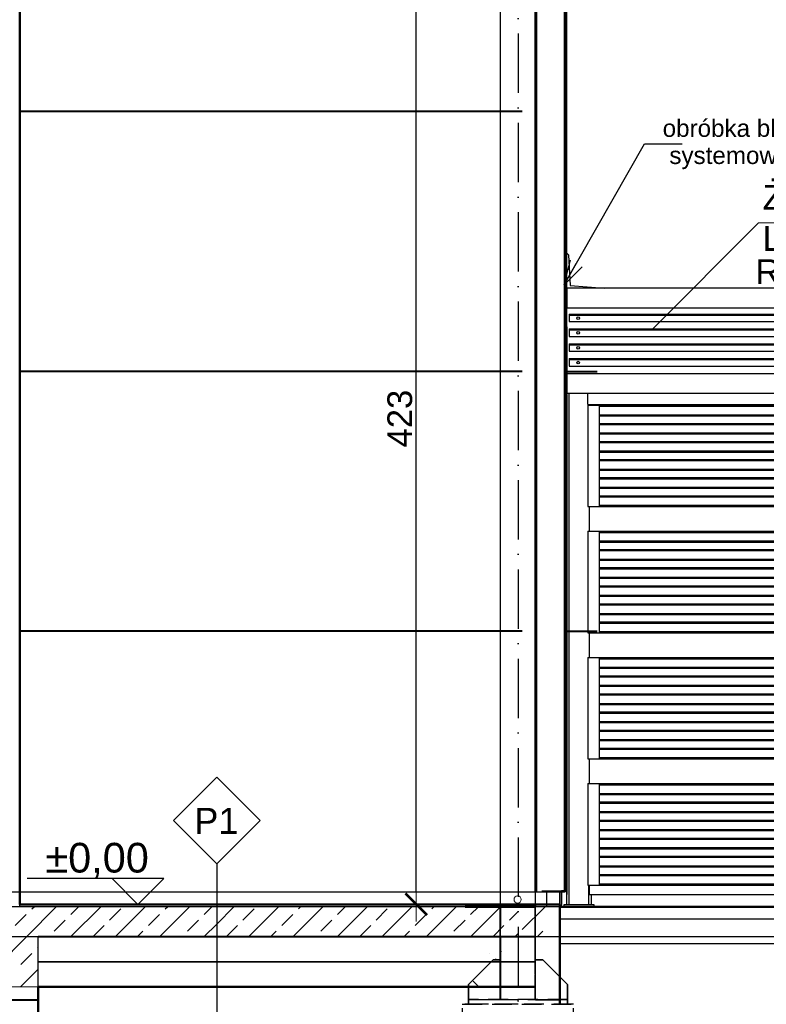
# Model space of a CAD drawing. Extents: x 5703 to 11842, y -4896 to -230.
# Tile 21 of 28: x 8954 to 9256, y -4646 to -4248. Entities that reach past the tile are written whole.
import ezdxf

# ---------------------------------------------------------------- set-up
doc = ezdxf.new("R2010")
doc.units = 0
doc.header["$LTSCALE"] = 2
for name, pattern in [('ACAD_ISO10W100', [18, 12, -3, 0, -3]), ('JIS_02_1.0', [2, 1, -1]), ('JIS_02_2.0', [3, 2, -1])]:
    doc.linetypes.add(name, pattern=pattern)
for name, color, linetype in [('2D- Siatka Modularna', 81, 'ACAD_ISO10W100'), ('_opis', 7, 'Continuous'), ('BA_SZR', 7, 'Continuous'), ('Budowlane - Chodnik', 7, 'Continuous'), ('Budowlane - Fundamenty - Izolacja Pionowa', 7, 'Continuous'), ('Budowlane - Fundamenty - Izolacja Pozioma', 7, 'Continuous'), ('Budowlane - Obrobki Blacharskie', 7, 'Continuous'), ('Budowlane - Opisy', 7, 'Continuous'), ('Budowlane - Posadzka', 7, 'Continuous'), ('Budowlane - Wylewka betonowa', 7, 'Continuous'), ('Instalacje - Wentylacja - Urzadzenia - Przypodlogowe', 7, 'Continuous'), ('Konstrukcja - Fasada', 7, 'Continuous'), ('Konstrukcja - Płyta - Zbrojenie Rozproszone', 7, 'Continuous'), ('struktura', 7, 'Continuous'), ('Wymiarowanie - Poziomy', 7, 'Continuous'), ('wypelnienia kryjace', 250, 'Continuous')]:
    doc.layers.add(name, color=color, linetype=linetype)
for name, color, linetype, lineweight in [('a___cienka___0.15', 7, 'Continuous', 15), ('a___opis_pomieszczeń', 7, 'Continuous', 18), ('a___przekrojowa___0.5', 7, 'Continuous', 50), ('a___widokowa_0.25', 7, 'Continuous', 25), ('a___widokowa_0.3', 7, 'Continuous', 30), ('a___wymiary', 7, 'Continuous', 18), ('Budowlane - Sciany Zew', 7, 'Continuous', 30), ('drzwi', 30, 'Continuous', 20)]:
    doc.layers.add(name, color=color, linetype=linetype, lineweight=lineweight)
doc.styles.add('ARIAL', font='ARIAL.TTF', dxfattribs={"height": 1.4})
doc.styles.add('GENERATED_STYLE_2', font='ARIAL.TTF')
doc.styles.get("Standard").update_dxf_attribs({"font": 'arial.ttf'})
doc.dimstyles.new('1_50', dxfattribs={"dimtxt": 10, "dimasz": 5, "dimexe": 1.25, "dimexo": 0.625, "dimgap": 1.5, "dimtad": 1, "dimdec": 3, "dimrnd": 0.5, "dimdsep": 46, "dimtxsty": 'Standard', "dimblk": 'znacznik', "dimcen": 1.5, "dimse1": 1, "dimse2": 1, "dimclrd": 256, "dimclrt": 256, "dimazin": 0, "dimtfac": 1, "dimtdec": 3, "dimtmove": 0, "dimatfit": 3, "dimldrblk": 'znacznik', "dimfxl": 1, "dimarcsym": 0})
doc.dimstyles.new('GENERATED_STYLE__61', dxfattribs={"dimtxt": 0.18, "dimasz": 4.56, "dimexe": 0.18, "dimexo": 0.0625, "dimgap": 0.09, "dimtad": 0, "dimtih": 1, "dimtoh": 1, "dimdec": 4, "dimzin": 0, "dimdsep": 46, "dimtxsty": 'Standard', "dimcen": 0.09, "dimadec": 0, "dimazin": 0, "dimtfac": 1, "dimtdec": 4, "dimtmove": 0, "dimatfit": 3, "dimldrblk": 'ARROWHEAD_3', "dimfxl": 1, "dimtolj": 1, "dimtzin": 0, "dimarcsym": 0})

# ---------------------------------------------------------------- blocks, each defined once
blk = doc.blocks.new('znacznik')
at = {"layer": 'a___wymiary'}
for p, q in [((0, 1.394), (0, -1.394)), ((1.394, 0), (-1.394, 0))]:
    blk.add_line(p, q, dxfattribs=at)
at = {"layer": 'a___wymiary', "const_width": 0.2}
blk.add_lwpolyline([(0.876, 0.876), (-0.876, -0.876)], dxfattribs=at)
blk = doc.blocks.new('*D5356')
at = {"layer": 'a___wymiary', "lineweight": -2}
blk.add_line((9114.37, -4600.6), (9114.37, -4187.58), dxfattribs=at)
at = {"layer": 'Defpoints', "color": 0}
for p in [(9055.58, -4182.58), (9114.37, -4182.58), (9091.32, -4605.6)]:
    blk.add_point(p, dxfattribs=at)
at = {"layer": 'a___wymiary', "lineweight": -2, "xscale": 5, "yscale": 5, "zscale": 5}
for p, rotation in [((9114.37, -4182.58), 90), ((9114.37, -4605.6), 270)]:
    blk.add_blockref('znacznik', p, dxfattribs=dict(at, rotation=rotation))
at = {"layer": 'a___wymiary', "insert": (9107.76, -4409.3), "char_height": 10, "attachment_point": 5, "rotation": 90}
blk.add_mtext('423', dxfattribs=at)
blk = doc.blocks.new('A$7E9617C10231C4')
at = {"layer": 'a___opis_pomieszczeń'}
for q in [(72.33, 233.12), (183.29, 276.49)]:
    blk.add_line((115.49, 276.44), q, dxfattribs=at)
blk.add_circle((18.12, 2.95), 1.45, dxfattribs=at)
at = {"layer": 'a___widokowa_0.3'}
for p, q in [((37.95, 6.5), (37.95, 428.8)), ((29.95, 0), (29.95, 6.5)), ((35.9, 0), (35.9, 6.5)), ((35.91, 6.5), (35.91, 1)), ((37.95, 6.5), (35.91, 6.5)), ((361.1, 0), (0, 0))]:
    blk.add_line(p, q, dxfattribs=at)
at = {"layer": 'BA_SZR'}
for p, q in [((229.85, 250), (37.95, 250)), ((37.95, 250), (37.95, 242)), ((37.95, 242), (229.85, 242)), ((37.95, 215.52), (37.95, 242)), ((38.95, 239.52), (38.95, 236.52)), ((38.95, 233.52), (38.95, 230.52)), ((38.95, 227.52), (38.95, 224.52)), ((38.95, 221.52), (38.95, 218.52)), ((37.95, 215.52), (229.85, 215.52)), ((37.95, 215.52), (37.95, 207.52)), ((37.95, 1), (37.95, 207.52)), ((37.95, 207.52), (229.85, 207.52)), ((37.95, 207), (37.95, 5)), ((38.95, 1), (38.95, 207.52)), ((46.55, 203.02), (46.55, 207.52)), ((46.55, 203.02), (220.25, 203.02)), ((46.55, 202.69), (46.55, 161.77)), ((46.55, 202.69), (215.75, 202.69)), ((51.05, 202.69), (51.05, 161.77)), ((51.05, 202.26), (215.75, 202.26)), ((46.55, 161.77), (220.25, 161.77)), ((47.05, 161.77), (47.05, 151.77)), ((51.05, 162.28), (215.75, 162.28)), ((46.55, 151.77), (220.25, 151.77)), ((46.55, 151.77), (46.55, 110.77)), ((51.05, 151.77), (51.05, 110.77)), ((51.05, 151.26), (215.75, 151.26)), ((46.55, 110.77), (220.25, 110.77)), ((47.05, 110.77), (47.05, 100.77)), ((51.05, 111.28), (215.75, 111.28)), ((46.55, 100.77), (220.25, 100.77)), ((46.55, 100.77), (46.55, 59.77)), ((51.05, 100.77), (51.05, 59.77)), ((51.05, 100.26), (215.75, 100.26)), ((46.55, 59.77), (220.25, 59.77)), ((47.05, 59.77), (47.05, 49.77)), ((51.05, 60.28), (215.75, 60.28)), ((46.55, 49.77), (220.25, 49.77)), ((46.55, 49.77), (46.55, 8.77)), ((51.05, 49.77), (51.05, 8.77)), ((51.05, 49.26), (215.75, 49.26)), ((46.95, 1), (46.95, 8.77)), ((47.05, 8.77), (47.05, 5)), ((47.05, 5), (219.75, 5)), ((47.95, 1), (47.95, 5))]:
    blk.add_line(p, q, dxfattribs=at)
at = {"layer": 'BA_SZR', "color": 8}
for p, q in [((38.95, 239.52), (227.85, 239.52)), ((38.95, 239.12), (227.85, 239.12)), ((38.95, 236.52), (227.85, 236.52)), ((38.95, 233.52), (227.85, 233.52)), ((38.95, 233.12), (227.85, 233.12)), ((38.95, 230.52), (227.85, 230.52)), ((38.95, 227.52), (227.85, 227.52)), ((38.95, 227.12), (227.85, 227.12)), ((38.95, 224.52), (227.85, 224.52)), ((38.95, 221.52), (227.85, 221.52)), ((38.95, 221.12), (227.85, 221.12)), ((38.95, 218.52), (227.85, 218.52)), ((51.05, 198.85), (215.75, 198.85)), ((51.05, 198.41), (215.75, 198.41)), ((51.05, 195.38), (215.75, 195.38)), ((51.05, 194.94), (215.75, 194.94)), ((51.05, 191.53), (215.75, 191.53)), ((51.05, 191.1), (215.75, 191.1)), ((51.05, 188.06), (215.75, 188.06)), ((51.05, 187.63), (215.75, 187.63)), ((51.05, 184.22), (215.75, 184.22)), ((51.05, 183.78), (215.75, 183.78)), ((51.05, 180.75), (215.75, 180.75)), ((51.05, 180.31), (215.75, 180.31)), ((51.05, 176.91), (215.75, 176.91)), ((51.05, 176.47), (215.75, 176.47)), ((51.05, 173.43), (215.75, 173.43)), ((51.05, 173), (215.75, 173)), ((51.05, 169.59), (215.75, 169.59)), ((51.05, 169.16), (215.75, 169.16)), ((51.05, 166.12), (215.75, 166.12)), ((51.05, 165.68), (215.75, 165.68)), ((51.05, 147.85), (215.75, 147.85)), ((51.05, 147.41), (215.75, 147.41)), ((51.05, 144.38), (215.75, 144.38)), ((51.05, 143.94), (215.75, 143.94)), ((51.05, 140.53), (215.75, 140.53)), ((51.05, 140.1), (215.75, 140.1)), ((51.05, 137.06), (215.75, 137.06)), ((51.05, 136.63), (215.75, 136.63)), ((51.05, 133.22), (215.75, 133.22)), ((51.05, 132.78), (215.75, 132.78)), ((51.05, 129.75), (215.75, 129.75)), ((51.05, 129.31), (215.75, 129.31)), ((51.05, 125.91), (215.75, 125.91)), ((51.05, 125.47), (215.75, 125.47)), ((51.05, 122.43), (215.75, 122.43)), ((51.05, 122), (215.75, 122)), ((51.05, 118.59), (215.75, 118.59)), ((51.05, 118.16), (215.75, 118.16)), ((51.05, 115.12), (215.75, 115.12)), ((51.05, 114.68), (215.75, 114.68)), ((51.05, 96.85), (215.75, 96.85)), ((51.05, 96.41), (215.75, 96.41)), ((51.05, 93.38), (215.75, 93.38)), ((51.05, 92.94), (215.75, 92.94)), ((51.05, 89.53), (215.75, 89.53)), ((51.05, 89.1), (215.75, 89.1)), ((51.05, 86.06), (215.75, 86.06)), ((51.05, 85.63), (215.75, 85.63)), ((51.05, 82.22), (215.75, 82.22)), ((51.05, 81.78), (215.75, 81.78)), ((51.05, 78.75), (215.75, 78.75)), ((51.05, 78.31), (215.75, 78.31)), ((51.05, 74.91), (215.75, 74.91)), ((51.05, 74.47), (215.75, 74.47)), ((51.05, 71.43), (215.75, 71.43)), ((51.05, 71), (215.75, 71)), ((51.05, 67.59), (215.75, 67.59)), ((51.05, 67.16), (215.75, 67.16)), ((51.05, 64.12), (215.75, 64.12)), ((51.05, 63.68), (215.75, 63.68)), ((51.05, 45.85), (215.75, 45.85)), ((51.05, 45.41), (215.75, 45.41)), ((51.05, 42.38), (215.75, 42.38)), ((51.05, 41.94), (215.75, 41.94)), ((51.05, 38.53), (215.75, 38.53)), ((51.05, 38.1), (215.75, 38.1)), ((51.05, 35.06), (215.75, 35.06)), ((51.05, 34.63), (215.75, 34.63)), ((51.05, 31.22), (215.75, 31.22)), ((51.05, 30.78), (215.75, 30.78)), ((51.05, 27.75), (215.75, 27.75)), ((51.05, 27.31), (215.75, 27.31)), ((51.05, 23.91), (215.75, 23.91)), ((51.05, 23.47), (215.75, 23.47)), ((51.05, 20.43), (215.75, 20.43)), ((51.05, 20), (215.75, 20)), ((51.05, 16.59), (215.75, 16.59)), ((51.05, 16.16), (215.75, 16.16)), ((51.05, 13.12), (215.75, 13.12)), ((51.05, 12.68), (215.75, 12.68)), ((46.55, 8.77), (220.25, 8.77)), ((51.05, 9.28), (215.75, 9.28))]:
    blk.add_line(p, q, dxfattribs=at)
at = {"layer": 'BA_SZR'}
blk.add_lwpolyline([(36.95, 0), (36.95, 1), (48.95, 1), (48.95, 0)], close=True, dxfattribs=at)
for centre in [(42.63, 237.91), (42.63, 231.91), (42.63, 225.91), (42.63, 219.91)]:
    blk.add_circle(centre, 0.55, dxfattribs=at)
at = {"layer": 'Budowlane - Chodnik'}
for p, q in [((62.9, 0), (67.97, 0)), ((67.97, 0), (78.06, 0)), ((78.06, 0), (88, 0)), ((88, 0), (97.68, 0)), ((97.68, 0), (107, 0)), ((107, 0), (115.86, 0)), ((115.86, 0), (122.19, 0))]:
    blk.add_line(p, q, dxfattribs=at)
at = {"layer": 'Budowlane - Obrobki Blacharskie'}
blk.add_line((27.9, 6.5), (37.95, 6.5), dxfattribs=at)
at = {"layer": 'Instalacje - Wentylacja - Urzadzenia - Przypodlogowe'}
for p, q in [((38.2, 234.4), (37.95, 234.4)), ((38.2, 214), (38.2, 234.4)), ((38.2, 214), (37.95, 214))]:
    blk.add_line(p, q, dxfattribs=at)
at = {"layer": 'Konstrukcja - Fasada'}
for p, q in [((27.9, 6.5), (37.95, 6.5)), ((35.9, 1), (35.91, 1))]:
    blk.add_line(p, q, dxfattribs=at)
at = {"layer": 'wypelnienia kryjace'}
for p, q in [((37.95, 216.5), (50.32, 216.5)), ((37.95, 216.2), (50.32, 216.2)), ((37.95, 111.5), (50.32, 111.5)), ((37.95, 111.2), (50.32, 111.2))]:
    blk.add_line(p, q, dxfattribs=at)
at = {"layer": 'a___opis_pomieszczeń', "char_height": 10, "style": 'ARIAL'}
for s, insert, width, attachment_point in [('ŻALUZJE L45x30x4', (117.14, 291.76), 43.1648, 1), ('RAL 7001', (114.25, 256.6), 204.9345, 4)]:
    blk.add_mtext(s, dxfattribs=dict(at, insert=insert, width=width, attachment_point=attachment_point))
blk = doc.blocks.new('ARROWHEAD_3')
at = {"linetype": 'Continuous'}
blk.add_line((0, 0), (-1, 0), dxfattribs=at)
at = {"linetype": 'Continuous', "flags": 128}
blk.add_lwpolyline([(-1, 0.2679), (0, 0), (-1, -0.2679)], dxfattribs=at)

msp = doc.modelspace()

# ---------------------------------------------------------------- linework, layer by layer
at = {"layer": '2D- Siatka Modularna', "lineweight": 25}
msp.add_line((9155.5813, -3964.8569), (9155.5813, -4784.4517), dxfattribs=at)
msp.add_line((9155.5813, -3964.8569), (9155.5813, -4784.4517), dxfattribs=at)
at = {"layer": '_opis'}
for p, q in [((9175.1622, -4342.4706), (9175.9487, -4343.1724)), ((9175.9487, -4343.1724), (9176.5245, -4355.4693)), ((9176.5245, -4355.4693), (9190.2608, -4356.5996)), ((8407.8778, -4600.5996), (9174.5813, -4600.5996)), ((8115.5628, -4618.5996), (9477.1957, -4618.5996))]:
    msp.add_line(p, q, dxfattribs=at)
at = {"layer": '_opis', "linetype": 'Continuous', "transparency": 33554687}
for p, q in [((8936.4457, -4638.9966), (8968.8427, -4606.5996)), ((8958.9848, -4607.4773), (8959.8624, -4606.5996)), ((8974.7002, -4609.7223), (8977.8229, -4606.5996)), ((8974.8032, -4618.5996), (8986.8032, -4606.5996)), ((8990.4157, -4611.9674), (8994.9058, -4607.4773)), ((8992.7637, -4618.5996), (9004.7637, -4606.5996)), ((9010.7242, -4618.5996), (9022.7242, -4606.5996)), ((9012.8663, -4607.4773), (9013.744, -4606.5996)), ((9028.5818, -4609.7223), (9031.7045, -4606.5996)), ((9033.7354, -4613.5489), (9040.6847, -4606.5996)), ((9044.2972, -4611.9674), (9048.7873, -4607.4773)), ((9046.6452, -4618.5996), (9058.6452, -4606.5996)), ((9064.6058, -4618.5996), (9076.6058, -4606.5996)), ((9066.7479, -4607.4773), (9067.6255, -4606.5996)), ((9082.4633, -4609.7223), (9085.586, -4606.5996)), ((9082.5663, -4618.5996), (9094.5663, -4606.5996)), ((9098.1787, -4611.9674), (9102.6689, -4607.4773)), ((9100.5268, -4618.5996), (9112.5268, -4606.5996)), ((9118.4873, -4618.5996), (9130.4873, -4606.5996)), ((9120.6294, -4607.4773), (9121.507, -4606.5996)), ((9136.3448, -4609.7223), (9139.4676, -4606.5996)), ((9136.4478, -4618.5996), (9148.4478, -4606.5996)), ((9157.1789, -4615.8291), (9166.4083, -4606.5996)), ((8952.2496, -4614.2125), (8956.7397, -4609.7223)), ((9006.1311, -4614.2125), (9010.6213, -4609.7223)), ((9060.0127, -4614.2125), (9064.5028, -4609.7223)), ((9113.8942, -4614.2125), (9118.3843, -4609.7223)), ((9152.0603, -4611.9674), (9155.5813, -4608.4464)), ((8967.965, -4616.4575), (8972.4552, -4611.9674)), ((8983.7835, -4618.5996), (8988.1706, -4614.2125)), ((9021.8466, -4616.4575), (9026.3367, -4611.9674)), ((9028.6847, -4618.5996), (9033.7354, -4613.5489)), ((9037.665, -4618.5996), (9042.0521, -4614.2125)), ((9060.0127, -4614.2125), (9060.0127, -4614.2125)), ((9075.7281, -4616.4575), (9080.2182, -4611.9674)), ((9091.5465, -4618.5996), (9095.9337, -4614.2125)), ((9129.6096, -4616.4575), (9134.0998, -4611.9674)), ((9145.4281, -4618.5996), (9149.8152, -4614.2125)), ((9001.744, -4618.5996), (9003.8861, -4616.4575)), ((9055.6255, -4618.5996), (9057.7676, -4616.4575)), ((9109.507, -4618.5996), (9111.6491, -4616.4575)), ((9154.4083, -4618.5996), (9155.5813, -4617.4266)), ((9163.3886, -4618.5996), (9165.5307, -4616.4575)), ((8961.2298, -4623.1927), (8961.5628, -4622.8597)), ((9148.4789, -4620.8086), (9148.4789, -4620.8086)), ((8954.4947, -4629.9279), (8958.9848, -4625.4378)), ((9144.1278, -4625.4378), (9144.1278, -4625.4378)), ((9146.6896, -4627.9996), (9146.3729, -4627.6828)), ((8954.4051, -4638.9977), (8961.563, -4631.8398)), ((9139.5596, -4638.8301), (9137.3926, -4636.6631))]:
    msp.add_line(p, q, dxfattribs=at)
at = {"layer": 'a___cienka___0.15'}
for p, q in [((9163.0813, -4131.5996), (9163.0813, -4600.5996)), ((9174.0813, -4131.5996), (9174.0813, -4600.5996))]:
    msp.add_line(p, q, dxfattribs=at)
at = {"layer": 'a___przekrojowa___0.5'}
for p, q in [((9174.5813, -4130.5996), (9174.5813, -4600.5996)), ((9162.5813, -4600.5996), (9162.5813, -4151.5996)), ((8954.0628, -4605.5996), (8954.0628, -4171.5134)), ((9171.8778, -4605.5996), (8954.0628, -4605.5996)), ((9134.1949, -4606.5996), (9162.3799, -4606.5996)), ((9162.3799, -4606.5996), (9162.3799, -4605.5996)), ((9162.3799, -4605.5996), (9172.3799, -4605.5996)), ((9172.3799, -4605.5996), (9172.3799, -4645.9996)), ((9172.3799, -4606.5996), (9522.1753, -4606.5996)), ((8961.5628, -4638.9996), (9162.3803, -4638.9996)), ((8961.5628, -4638.9996), (8961.5628, -4650.3996))]:
    msp.add_line(p, q, dxfattribs=at)
at = {"layer": 'a___widokowa_0.25'}
for p, q in [((9148.4792, -4605.5996), (9148.4792, -4154.9038)), ((9162.3803, -4155.1431), (9162.3803, -4606.5996)), ((9172.3799, -4606.5996), (9172.3799, -4600.5996)), ((9522.1753, -4611.5996), (9172.3799, -4611.5996)), ((9522.1753, -4621.5996), (9172.3799, -4621.5996)), ((9148.4784, -4627.9996), (9145.4789, -4627.9996)), ((9162.4793, -4627.9996), (9165.4789, -4627.9996))]:
    msp.add_line(p, q, dxfattribs=at)
at = {"layer": 'a___widokowa_0.25', "color": 0}
msp.add_line((9172.3799, -4600.5996), (9174.3799, -4600.5996), dxfattribs=at)
at = {"layer": 'a___widokowa_0.25', "linetype": 'JIS_02_2.0', "ltscale": 2}
for p, q in [((9148.4789, -4606.5996), (9148.4789, -4643.9996)), ((9162.3803, -4606.5996), (9162.3803, -4643.9996)), ((9145.4789, -4627.9996), (9135.4789, -4637.9996)), ((9135.4789, -4637.9996), (9145.4789, -4627.9996)), ((9145.4789, -4627.9996), (9148.4789, -4627.9996)), ((9165.4789, -4627.9996), (9162.4789, -4627.9996)), ((9175.4789, -4637.9996), (9165.4789, -4627.9996)), ((9165.4789, -4627.9996), (9175.4789, -4637.9996)), ((9135.4789, -4637.9996), (9135.4789, -4643.9996)), ((9135.4789, -4643.9996), (9135.4789, -4637.9996)), ((9175.4789, -4643.9996), (9175.4789, -4637.9996)), ((9175.4789, -4637.9996), (9175.4789, -4643.9996)), ((9132.9789, -4645.9996), (9177.9789, -4645.9996)), ((9177.9789, -4645.9996), (9132.9789, -4645.9996)), ((9133.0133, -4715.5996), (9133.0133, -4645.9996)), ((9155.5813, -4645.9996), (9133.0133, -4645.9996)), ((9175.4789, -4643.9996), (9135.4789, -4643.9996)), ((9135.4789, -4643.9996), (9135.4789, -4645.9996)), ((9135.4789, -4645.9996), (9135.4789, -4643.9996)), ((9135.4789, -4643.9996), (9175.4789, -4643.9996)), ((9135.5133, -4645.9996), (9135.5133, -4643.9996)), ((9135.5133, -4643.9996), (9162.3803, -4643.9996)), ((9175.4789, -4645.9996), (9175.4789, -4643.9996)), ((9175.4789, -4643.9996), (9175.4789, -4645.9996)), ((9177.9789, -4715.5996), (9177.9789, -4645.9996))]:
    msp.add_line(p, q, dxfattribs=at)
at = {"layer": 'a___widokowa_0.25', "linetype": 'JIS_02_1.0', "const_width": 0.2}
for points in [[(9148.3792, -4605.5996), (9148.3792, -4644.3996)], [(9162.4799, -4605.5996), (9162.4799, -4644.3996)], [(8961.5628, -4644.2996), (8759.5628, -4644.2996)]]:
    msp.add_lwpolyline(points, dxfattribs=at)
at = {"layer": 'a___widokowa_0.25', "linetype": 'JIS_02_1.0'}
for points in [[(8961.5628, -4618.6996, 0.2, 0.2, 0), (9162.3803, -4618.6996, 0, 0, 0)], [(9162.3803, -4628.8996, 0.2, 0.2, 0), (8961.5628, -4628.8996, 0.2, 0.2, 0)]]:
    msp.add_lwpolyline(points, format="xyseb", dxfattribs=at)
at = {"layer": 'Budowlane - Fundamenty - Izolacja Pionowa'}
for p, q in [((9148.4792, -4633.9996), (9148.4792, -4605.5996)), ((9162.3799, -4605.5996), (9162.5799, -4605.5996)), ((9162.3799, -4633.9996), (9162.3799, -4605.5996)), ((9162.5799, -4605.5996), (9170.3799, -4605.5996)), ((9148.5778, -4644.1996), (9148.5778, -4634.1996)), ((9162.3799, -4644.1996), (9162.3799, -4634.1996)), ((9148.3778, -4644.1996), (9140.5778, -4644.1996)), ((9162.5799, -4644.1996), (9170.3799, -4644.1996))]:
    msp.add_line(p, q, dxfattribs=at)
at = {"layer": 'Budowlane - Fundamenty - Izolacja Pozioma'}
for p, q in [((8961.5628, -4618.7996), (8961.5628, -4618.5996)), ((9162.3803, -4618.5996), (8961.5628, -4618.5996)), ((8961.5628, -4628.7996), (8961.5628, -4618.7996)), ((9162.3803, -4628.7996), (8961.5628, -4628.7996)), ((8961.5628, -4634.1996), (8961.5628, -4633.9996)), ((8961.5628, -4639.1996), (8961.5628, -4634.1996)), ((9148.5778, -4644.1996), (9148.5778, -4634.1996)), ((9162.3799, -4644.1996), (9162.3799, -4634.1996)), ((8961.5628, -4644.1996), (8759.5628, -4644.1996))]:
    msp.add_line(p, q, dxfattribs=at)
at = {"layer": 'Budowlane - Opisy'}
for p, q in [((9016.2354, -4571.6915), (9033.7354, -4554.1915)), ((9033.7354, -4554.1915), (9051.2354, -4571.6915)), ((9033.7354, -4589.1915), (9016.2354, -4571.6915)), ((9051.2354, -4571.6915), (9033.7354, -4589.1915)), ((9033.7354, -4589.1915), (9033.7354, -4656.686))]:
    msp.add_line(p, q, dxfattribs=at)
at = {"layer": 'Budowlane - Posadzka'}
for p, q in [((8954.0628, -4606.5996), (8954.0628, -4605.5996)), ((9171.8778, -4605.5996), (8954.0628, -4605.5996)), ((9171.8778, -4606.5996), (8954.0628, -4606.5996))]:
    msp.add_line(p, q, dxfattribs=at)
at = {"layer": 'Budowlane - Sciany Zew'}
msp.add_line((9162.5813, -4600.5996), (9162.5813, -4151.5996), dxfattribs=at)
at = {"layer": 'Budowlane - Wylewka betonowa'}
for p, q in [((9148.4792, -4624.5996), (9148.4792, -4606.5996)), ((9162.3799, -4624.5996), (9162.3799, -4606.5996)), ((8961.5628, -4628.9996), (8961.5628, -4628.7996)), ((9162.3803, -4628.7996), (8961.5628, -4628.7996)), ((8961.5628, -4633.9996), (8961.5628, -4628.9996)), ((8961.5628, -4645.9996), (8961.5628, -4639.3996)), ((8961.5628, -4644.1996), (8759.5628, -4644.1996)), ((8961.5628, -4644.3996), (8961.5628, -4644.1996)), ((9148.3778, -4644.1996), (9138.5778, -4644.1996)), ((9162.5799, -4644.1996), (9172.3799, -4644.1996))]:
    msp.add_line(p, q, dxfattribs=at)
at = {"layer": 'drzwi'}
for p, q in [((9148.4792, -4600.5996), (9148.4792, -4293.0996)), ((9162.3799, -4605.5996), (9162.3799, -4600.5996)), ((9172.3799, -4600.5996), (9172.3799, -4605.5996)), ((9172.3799, -4605.5996), (9172.3799, -4600.5996))]:
    msp.add_line(p, q, dxfattribs=at)
at = {"layer": 'drzwi', "color": 0}
for p, q in [((9162.3799, -4600.5996), (9165.3799, -4600.5996)), ((9162.3799, -4605.5996), (9162.3799, -4600.5996)), ((9162.3799, -4600.5996), (9165.3799, -4600.5996)), ((9169.3799, -4600.5996), (9165.3799, -4600.5996)), ((9169.3799, -4600.5996), (9172.3799, -4600.5996)), ((9169.3799, -4600.5996), (9172.3799, -4600.5996))]:
    msp.add_line(p, q, dxfattribs=at)
at = {"layer": 'Konstrukcja - Fasada'}
for p, q in [((9172.3799, -4605.5996), (9162.3799, -4605.5996)), ((9162.3799, -4605.5996), (9172.3799, -4605.5996))]:
    msp.add_line(p, q, dxfattribs=at)
at = {"layer": 'Konstrukcja - Płyta - Zbrojenie Rozproszone'}
for p, q in [((9162.3803, -4606.5996), (8949.0628, -4606.5996)), ((8961.5628, -4633.9996), (8961.5628, -4618.5996)), ((9162.3803, -4618.5996), (8961.5628, -4618.5996)), ((9148.5778, -4633.9996), (9148.5778, -4624.5996)), ((9162.3799, -4633.9996), (9162.3799, -4624.5996))]:
    msp.add_line(p, q, dxfattribs=at)
for p in [(9148.5778, -4624.5996), (9162.3799, -4624.5996)]:
    msp.add_point(p, dxfattribs=at)
at = {"layer": 'struktura'}
for p, q in [((9148.2792, -4644.1996), (9148.2792, -4605.5996)), ((9148.2792, -4644.1996), (9148.2792, -4605.5996)), ((9162.5799, -4644.1996), (9162.5799, -4605.5996)), ((9162.5799, -4644.1996), (9162.5799, -4605.5996)), ((9162.3803, -4618.7996), (8961.5628, -4618.7996)), ((9162.3803, -4618.7996), (8961.5628, -4618.7996)), ((9162.3803, -4628.9996), (8961.5628, -4628.9996)), ((9162.3803, -4628.9996), (8961.5628, -4628.9996)), ((8961.5625, -4638.9982), (8759.5628, -4639.1996)), ((8961.5625, -4638.9982), (8759.5628, -4639.1996)), ((8961.5628, -4644.3996), (8759.5628, -4644.3996)), ((8961.5628, -4644.3996), (8759.5628, -4644.3996))]:
    msp.add_line(p, q, dxfattribs=at)
at = {"layer": 'Wymiarowanie - Poziomy'}
msp.add_line((9012.2755, -4595.1571), (8957.1432, -4595.1571), dxfattribs=at)
msp.add_lwpolyline([(9012.2755, -4595.1571), (9001.833, -4605.5996), (8991.3905, -4595.1571)], dxfattribs=at)
at = {"layer": 'wypelnienia kryjace'}
for p, q in [((8994.2478, -4285.0996), (8954.0628, -4285.0996)), ((9094.2478, -4285.0996), (8994.2478, -4285.0996)), ((9157.1789, -4285.0996), (9094.2478, -4285.0996)), ((8994.2478, -4285.3996), (8954.0628, -4285.3996)), ((9094.2478, -4285.3996), (8994.2478, -4285.3996)), ((9157.1789, -4285.3996), (9094.2478, -4285.3996)), ((8994.2478, -4390.0996), (8954.0628, -4390.0996)), ((8994.2478, -4390.3996), (8954.0628, -4390.3996)), ((9094.2478, -4390.0996), (8994.2478, -4390.0996)), ((9094.2478, -4390.3996), (8994.2478, -4390.3996)), ((9157.1789, -4390.0996), (9094.2478, -4390.0996)), ((9157.1789, -4390.3996), (9094.2478, -4390.3996)), ((8994.2478, -4495.0996), (8954.0628, -4495.0996)), ((8994.2478, -4495.3996), (8954.0628, -4495.3996)), ((9094.2478, -4495.0996), (8994.2478, -4495.0996)), ((9094.2478, -4495.3996), (8994.2478, -4495.3996)), ((9157.1789, -4495.0996), (9094.2478, -4495.0996)), ((9157.1789, -4495.3996), (9094.2478, -4495.3996))]:
    msp.add_line(p, q, dxfattribs=at)

# ---------------------------------------------------------------- block references
at = {"layer": '_opis'}
msp.add_blockref('A$7E9617C10231C4', (9137.2117, -4606.5996), dxfattribs=at)

# ---------------------------------------------------------------- texts
at = {"layer": 'Budowlane - Opisy', "insert": (9042.5421, -4577.1103), "char_height": 10.5, "attachment_point": 9, "style": 'GENERATED_STYLE_2'}
msp.add_mtext('P1', dxfattribs=at)
at = {"layer": 'Wymiarowanie - Poziomy', "insert": (9006.2755, -4580.7571), "char_height": 12, "attachment_point": 3, "style": 'GENERATED_STYLE_2'}
msp.add_mtext('%%P0,00', dxfattribs=at)

# ---------------------------------------------------------------- dimensions: what is measured, and where the dimension line sits
at = {"layer": 'a___wymiary'}
dim = msp.add_linear_dim(base=(9114.3669, -4182.5777), p1=(9091.3223, -4605.5996), p2=(9055.5813, -4182.5777), angle=90, dimstyle='1_50', override={"dimtmove": 1}, dxfattribs=at)
dim.commit()
dim.dimension.update_dxf_attribs({"geometry": '*D5356', "text_midpoint": (9114.3669, -4409.2979), "dimtype": 160})

# ---------------------------------------------------------------- next in the draw order: texts
at = {"layer": 'Budowlane - Opisy', "insert": (9213.9567, -4298.4864), "char_height": 7.000002, "width": 118.273386, "attachment_point": 4, "line_spacing_factor": 0.93983, "style": 'GENERATED_STYLE_2', "bg_fill": 2}
msp.add_mtext('obróbka blacharska\\P systemowa', dxfattribs=at)

# ---------------------------------------------------------------- next in the draw order: leaders
at = {"layer": 'Budowlane - Opisy', "annotation_type": 0, "has_hookline": 1, "hookline_direction": 0, "text_width": 84.525}
msp.add_leader([(9174.0813, -4355.2683), (9206.6155, -4298.2199), (9221.8279, -4298.2199)], dimstyle='GENERATED_STYLE__61', override={"dimasz": 10}, dxfattribs=at)

doc.saveas('drawing.dxf')
